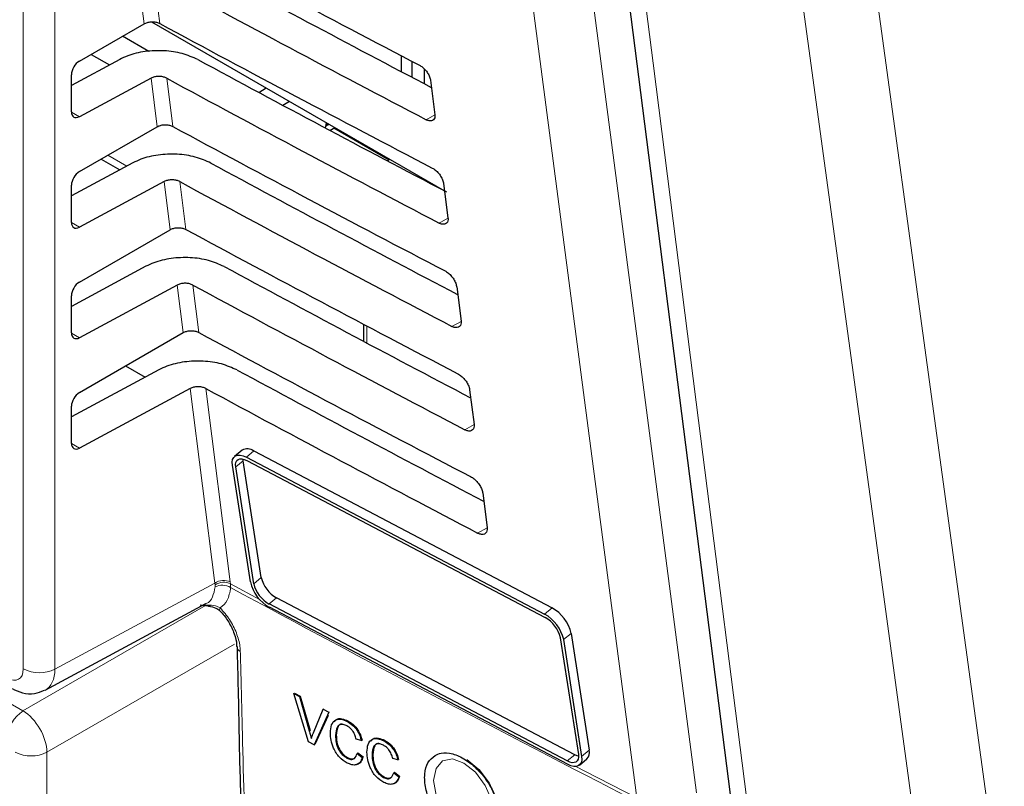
# Paper-space layout 'Blatt2' of a CAD drawing. Header units: millimetres. Extents: x 5 to 418, y 2 to 292.
# Tile 33 of 68: x 118 to 129, y 141 to 150. Entities that reach past the tile are written whole.
import ezdxf

# ---------------------------------------------------------------- set-up
doc = ezdxf.new("R2010")
doc.units = ezdxf.units.MM

psp = doc.layouts.new('Blatt2')

# ---------------------------------------------------------------- linework, layer by layer
at = {"color": 7, "linetype": 'Continuous', "lineweight": 18}
for p, q in [((117.978, 142.404), (117.978, 159.483)), ((118.328, 159.481), (118.328, 142.402)), ((119.318, 149.556), (119.249, 150.1)), ((119.422, 150.1), (119.49, 149.559)), ((119.462, 148.415), (119.394, 148.953)), ((119.567, 148.953), (119.635, 148.418)), ((118.511, 148.577), (118.6, 148.526)), ((122.54, 148.546), (122.444, 148.492)), ((118.914, 148.099), (119.124, 147.977)), ((119.606, 147.273), (119.539, 147.806)), ((119.712, 147.806), (119.779, 147.276)), ((118.511, 147.352), (118.6, 147.301)), ((122.684, 147.401), (122.586, 147.347)), ((119.75, 146.132), (119.684, 146.659)), ((119.857, 146.659), (119.923, 146.135)), ((122.829, 146.257), (122.729, 146.201)), ((118.511, 146.127), (118.6, 146.076)), ((121.786, 146.205), (121.786, 146.016)), ((120.101, 143.355), (119.828, 145.512)), ((120.002, 145.512), (120.272, 143.369)), ((122.974, 145.113), (122.871, 145.056)), ((118.511, 144.903), (118.6, 144.852)), ((120.533, 144.82), (120.45, 144.751)), ((120.415, 144.712), (120.332, 144.643)), ((114.504, 143.943), (117.974, 141.939)), ((123.118, 143.969), (123.013, 143.91)), ((120.615, 143.418), (120.532, 143.349)), ((118.328, 142.402), (120.101, 143.355)), ((120.104, 143.337), (120.101, 143.355)), ((120.104, 143.314), (120.104, 143.337)), ((120.272, 143.369), (120.275, 143.346)), ((120.275, 143.346), (120.602, 143.17)), ((120.275, 143.346), (120.276, 143.306)), ((120.785, 143.192), (120.701, 143.124)), ((117.974, 141.939), (119.996, 143.106)), ((119.977, 143.115), (120.019, 143.111)), ((123.838, 143.08), (123.754, 143.011)), ((124.05, 142.798), (123.966, 142.73)), ((120.318, 142.68), (118.24, 141.48)), ((121.148, 141.717), (121.157, 141.722)), ((118.24, 141.48), (118.24, 138.066)), ((124.089, 141.453), (124.006, 141.384)), ((124.25, 141.504), (124.166, 141.435))]:
    psp.add_line(p, q, dxfattribs=at)
at = {"color": 7, "linetype": 'Continuous', "lineweight": 25}
for p, q in [((118.6, 149.142), (119.318, 149.556)), ((119.4, 149.577), (122.646, 147.703)), ((119.368, 149.249), (119.077, 149.417)), ((118.729, 149.217), (118.933, 149.099)), ((122.169, 149.024), (122.169, 149.202)), ((119.046, 149.161), (118.511, 148.873)), ((122.288, 148.961), (122.288, 149.139)), ((118.511, 148.579), (118.511, 148.991)), ((122.421, 149.058), (122.421, 148.891)), ((119.394, 148.953), (118.6, 148.526)), ((122.491, 148.929), (122.54, 148.548)), ((120.588, 148.794), (120.669, 148.845)), ((120.928, 148.695), (120.856, 148.651)), ((121.327, 148.4), (121.34, 148.457)), ((121.367, 148.442), (121.332, 148.422)), ((121.338, 148.449), (121.359, 148.437)), ((118.6, 147.917), (119.462, 148.415)), ((121.375, 148.374), (121.43, 148.406)), ((121.421, 148.401), (122.033, 148.048)), ((119.191, 148.014), (118.511, 147.648)), ((118.84, 148.056), (119.048, 147.937)), ((122.041, 148.053), (122.013, 148.036)), ((118.511, 147.354), (118.511, 147.766)), ((119.539, 147.806), (118.6, 147.301)), ((122.636, 147.785), (122.684, 147.403)), ((118.6, 146.692), (119.606, 147.273)), ((119.336, 146.867), (118.511, 146.423)), ((119.684, 146.659), (118.6, 146.076)), ((122.781, 146.641), (122.829, 146.259)), ((118.511, 146.129), (118.511, 146.541)), ((118.6, 145.468), (119.75, 146.132)), ((121.75, 146.225), (121.75, 146.035)), ((119.481, 145.72), (118.511, 145.198)), ((119.112, 145.763), (119.329, 145.638)), ((119.828, 145.512), (118.6, 144.852)), ((122.925, 145.497), (122.974, 145.115)), ((118.511, 144.904), (118.511, 145.316)), ((120.403, 144.828), (120.32, 144.759)), ((120.533, 144.82), (123.838, 143.08)), ((120.415, 144.712), (120.414, 144.73)), ((120.615, 143.418), (120.415, 144.712)), ((120.45, 144.751), (123.754, 143.011)), ((120.456, 144.714), (123.76, 142.974)), ((120.495, 143.368), (120.295, 144.663)), ((120.532, 143.349), (120.332, 144.643)), ((123.07, 144.352), (123.118, 143.971)), ((124.089, 141.453), (120.785, 143.192)), ((118.219, 142.17), (120.002, 143.128)), ((119.938, 143.113), (120.052, 143.1)), ((124.006, 141.384), (120.701, 143.124)), ((124.011, 141.347), (120.707, 143.087)), ((123.929, 142.749), (124.13, 141.454)), ((124.05, 142.798), (124.25, 141.504)), ((123.966, 142.73), (124.166, 141.435)), ((120.976, 142.13), (120.985, 142.135)), ((121.14, 141.595), (120.976, 142.13)), ((120.976, 142.13), (121.038, 142.097)), ((120.985, 142.135), (121.047, 142.103)), ((121.038, 142.097), (121.047, 142.103)), ((121.038, 142.097), (121.148, 141.717)), ((121.047, 142.103), (121.157, 141.722)), ((121.193, 141.694), (121.303, 141.957)), ((121.365, 141.924), (121.202, 141.562)), ((121.355, 141.887), (121.21, 141.567)), ((121.303, 141.957), (121.311, 141.962)), ((121.303, 141.957), (121.365, 141.924)), ((121.365, 141.924), (121.372, 141.929)), ((121.568, 141.823), (121.574, 141.827)), ((121.438, 141.665), (121.447, 141.67)), ((121.202, 141.562), (121.14, 141.595)), ((121.202, 141.562), (121.21, 141.567)), ((121.724, 141.609), (121.667, 141.626)), ((121.724, 141.609), (121.733, 141.615)), ((121.973, 141.608), (121.979, 141.612)), ((121.677, 141.468), (121.686, 141.474)), ((121.677, 141.468), (121.735, 141.423)), ((121.686, 141.474), (121.743, 141.429)), ((121.844, 141.45), (121.852, 141.455)), ((121.564, 141.416), (121.572, 141.421)), ((121.735, 141.423), (121.743, 141.429)), ((122.13, 141.395), (122.072, 141.412)), ((122.13, 141.395), (122.138, 141.4)), ((124.142, 141.339), (124.225, 141.407)), ((122.083, 141.254), (122.091, 141.259)), ((122.083, 141.254), (122.14, 141.209)), ((122.091, 141.259), (122.148, 141.214)), ((122.14, 141.209), (122.148, 141.214)), ((121.969, 141.202), (121.978, 141.207))]:
    psp.add_line(p, q, dxfattribs=at)
at = {"color": 7, "linetype": 'Continuous', "lineweight": 18, "flags": 128}
for points in [[(123.67, 154.554), (124.556, 147.789), (125.44, 141.029)], [(124.776, 140.975), (124.677, 141.733), (124.28, 144.764), (123.006, 154.501)], [(124.358, 153.816), (124.478, 152.876), (124.957, 149.119), (125.436, 145.362), (126.068, 140.403)], [(128.03, 139.435), (127.901, 140.379), (127.385, 144.154), (126.869, 147.929), (126.188, 152.91)], [(127.009, 152.984), (127.478, 149.555), (127.946, 146.127), (128.851, 139.509)], [(120.156, 143.05), (120.154, 143.052), (120.153, 143.059), (120.155, 143.069), (120.16, 143.082)], [(122.861, 141.361), (122.733, 141.406), (122.624, 141.384), (122.552, 141.301), (122.526, 141.168), (122.552, 141.005), (122.624, 140.837), (122.733, 140.691), (122.861, 140.587), (122.989, 140.543), (123.098, 140.564), (123.171, 140.648), (123.196, 140.781), (123.171, 140.944), (123.098, 141.111), (122.989, 141.258), (122.861, 141.361)], [(124.101, 141.323), (124.208, 141.268), (124.776, 140.975)]]:
    psp.add_lwpolyline(points, dxfattribs=at)
at = {"color": 7, "linetype": 'Continuous', "lineweight": 25, "flags": 128}
for points in [[(124.145, 154.076), (124.302, 152.847), (125.856, 140.664)], [(120.295, 144.663), (120.293, 144.697), (120.298, 144.726), (120.31, 144.749), (120.328, 144.765), (120.353, 144.774), (120.382, 144.774), (120.415, 144.766), (120.45, 144.751)], [(120.332, 144.643), (120.33, 144.671), (120.334, 144.694), (120.344, 144.713), (120.358, 144.725), (120.378, 144.732), (120.401, 144.732), (120.427, 144.726), (120.456, 144.714)], [(124.13, 141.454), (124.131, 141.427), (124.127, 141.404), (124.118, 141.385), (124.103, 141.372), (124.083, 141.366), (124.06, 141.365), (124.034, 141.371), (124.006, 141.384)], [(124.166, 141.435), (124.168, 141.401), (124.163, 141.372), (124.151, 141.349), (124.133, 141.333), (124.108, 141.324), (124.079, 141.324), (124.047, 141.331), (124.011, 141.347)], [(124.131, 141.436), (124.117, 141.44), (124.089, 141.453)], [(122.892, 141.4), (123.028, 141.291), (123.142, 141.137), (123.219, 140.96), (123.246, 140.788), (123.219, 140.647), (123.142, 140.559), (123.142, 140.559)]]:
    psp.add_lwpolyline(points, dxfattribs=at)
at = {"color": 7, "linetype": 'Continuous', "lineweight": 25}
for centre, radius, start, end in [((120.462, 144.723), 0.12, 53.5574, 119.3321), ((120.953, 143.496), 0.347, 193.0005, 240.9851), ((120.917, 143.466), 0.434, 193.0005, 240.9851), ((120.87, 143.427), 0.347, 193.0005, 240.9851), ((123.627, 142.701), 0.434, 13.0005, 60.9851), ((123.544, 142.632), 0.434, 13.0005, 60.9851), ((123.592, 142.671), 0.347, 13.0005, 60.9851), ((124.155, 141.477), 0.0987, 315.357, 15.8815)]:
    psp.add_arc(centre, radius, start, end, dxfattribs=at)
at = {"color": 7, "linetype": 'Continuous', "lineweight": 18}
for centre, radius, start, end in [((120.199, 143.21), 0.175, 65.1129, 124.1357), ((120.197, 143.196), 0.169, 62.583, 123.4037), ((120.183, 143.159), 0.174, 57.9386, 117.0038), ((238.867, 363.004), 249.662, 241.64019, 242.80847), ((120.407, 142.658), 0.0637, 183.7199, 247.9823), ((118.155, 142.746), 0.385, 242.6565, 296.7662), ((118.186, 141.617), 0.385, 123.2297, 177.3477), ((118.066, 141.824), 0.385, 242.6565, 296.7662)]:
    psp.add_arc(centre, radius, start, end, dxfattribs=at)
at = {"color": 7, "linetype": 'Continuous', "lineweight": 25}
for centre, major_axis, ratio, start_param, end_param in [((289.825, 259.422), (249.491, 3.839), 0.587275, 3.951108, 3.967572), ((289.004, 251.215), (247.72, -3.68), 0.567125, 3.968748, 3.983739), ((289.003, 251.214), (248.225, -3.687), 0.567125, 3.968746, 3.985287), ((289.824, 258.197), (249.29, 3.836), 0.587275, 3.951149, 3.967612), ((118.601, 149.041), (0.064, 0.107), 0.587369, 0.811807, 2.36515), ((289.004, 249.99), (247.519, -3.677), 0.567125, 3.968789, 3.983923), ((289.003, 249.989), (248.024, -3.684), 0.567125, 3.968787, 3.985327), ((118.601, 148.629), (0.064, 0.107), 0.587369, 2.36515, 3.918493), ((289.824, 256.972), (249.089, 3.833), 0.587275, 3.951189, 3.967652), ((289.004, 248.765), (247.319, -3.674), 0.567125, 3.96883, 3.983847), ((118.601, 147.816), (0.064, 0.107), 0.587369, 0.811807, 2.36515), ((289.003, 248.765), (247.823, -3.681), 0.567125, 3.968828, 3.985368), ((118.601, 147.404), (0.064, 0.107), 0.587369, 2.36515, 3.918493), ((289.824, 255.747), (248.888, 3.83), 0.587275, 3.95123, 3.967692), ((289.005, 247.541), (247.118, -3.671), 0.567125, 3.968872, 3.983901), ((118.601, 146.591), (0.064, 0.107), 0.587369, 0.811807, 2.36515), ((289.004, 247.54), (247.622, -3.679), 0.567125, 3.96887, 3.985408), ((118.601, 146.179), (0.064, 0.107), 0.587369, 2.36515, 3.918493), ((289.823, 254.522), (248.688, 3.827), 0.587275, 3.951271, 3.967733), ((289.005, 246.316), (246.917, -3.668), 0.567125, 3.968913, 3.983955), ((289.004, 246.316), (247.422, -3.676), 0.567125, 3.968911, 3.985449), ((118.601, 145.366), (0.064, 0.107), 0.587369, 0.811807, 2.36515), ((118.601, 144.955), (0.064, 0.107), 0.587369, 2.36515, 3.918493)]:
    psp.add_ellipse(centre, major_axis=major_axis, ratio=ratio, start_param=start_param, end_param=end_param, dxfattribs=at)
at = {"color": 7, "linetype": 'Continuous', "lineweight": 18}
for centre, major_axis, ratio, start_param, end_param in [((117.801, 142.506), (-0.125, 0.217), 0.577206, 2.356428, 3.92692), ((117.978, 142.608), (-0.243, 0.437), 0.577293, 3.119125, 3.935643), ((117.978, 141.635), (-0.187, 0.325), 0.56389, 3.927223, 5.497715)]:
    psp.add_ellipse(centre, major_axis=major_axis, ratio=ratio, start_param=start_param, end_param=end_param, dxfattribs=at)
at = {"color": 7, "linetype": 'Continuous', "lineweight": 25}
for points, knots in [([(119.318, 149.556), (119.329, 149.562), (119.351, 149.572), (119.393, 149.579), (119.436, 149.578), (119.469, 149.57), (119.485, 149.562), (119.49, 149.559)], [0, 0, 0, 0, 0.223642, 0.447307, 0.670287, 0.89184, 1, 1, 1, 1]), ([(119.913, 149.158), (119.857, 149.183), (119.746, 149.233), (119.537, 149.262), (119.325, 149.254), (119.157, 149.214), (119.075, 149.174), (119.046, 149.161)], [0, 0, 0, 0, 0.218807, 0.43757, 0.65757, 0.879985, 1, 1, 1, 1]), ([(122.369, 149.097), (122.374, 149.094), (122.391, 149.084), (122.421, 149.059), (122.454, 149.021), (122.478, 148.978), (122.489, 148.947), (122.491, 148.932), (122.491, 148.929)], [0, 0, 0, 0, 0.094104, 0.306375, 0.51998, 0.735701, 0.952973, 1, 1, 1, 1]), ([(119.567, 148.953), (119.556, 148.958), (119.534, 148.967), (119.492, 148.973), (119.45, 148.972), (119.416, 148.964), (119.4, 148.956), (119.394, 148.953)], [0, 0, 0, 0, 0.218807, 0.43757, 0.657569, 0.879984, 1, 1, 1, 1]), ([(122.54, 148.548), (122.54, 148.542), (122.541, 148.524), (122.535, 148.499), (122.516, 148.481), (122.487, 148.476), (122.461, 148.484), (122.446, 148.491), (122.444, 148.492)], [0, 0, 0, 0, 0.098292, 0.315106, 0.53053, 0.74383, 0.955641, 1, 1, 1, 1]), ([(119.462, 148.415), (119.473, 148.42), (119.495, 148.431), (119.538, 148.438), (119.58, 148.436), (119.613, 148.428), (119.629, 148.42), (119.635, 148.418)], [0, 0, 0, 0, 0.223648, 0.447319, 0.670304, 0.891864, 1, 1, 1, 1]), ([(120.058, 148.011), (120.002, 148.036), (119.891, 148.086), (119.682, 148.115), (119.47, 148.107), (119.302, 148.067), (119.22, 148.028), (119.191, 148.014)], [0, 0, 0, 0, 0.2188132, 0.4375821, 0.6575876, 0.8800098, 1, 1, 1, 1]), ([(122.51, 147.957), (122.516, 147.954), (122.534, 147.944), (122.565, 147.918), (122.598, 147.879), (122.623, 147.835), (122.633, 147.803), (122.636, 147.788), (122.636, 147.785)], [0, 0, 0, 0, 0.096934, 0.309226, 0.522862, 0.738613, 0.9559, 1, 1, 1, 1]), ([(119.712, 147.806), (119.701, 147.811), (119.679, 147.821), (119.637, 147.827), (119.594, 147.825), (119.561, 147.817), (119.544, 147.809), (119.539, 147.806)], [0, 0, 0, 0, 0.218813, 0.437581, 0.657587, 0.880009, 1, 1, 1, 1]), ([(122.684, 147.403), (122.685, 147.398), (122.686, 147.379), (122.68, 147.354), (122.66, 147.335), (122.63, 147.33), (122.603, 147.338), (122.589, 147.345), (122.586, 147.347)], [0, 0, 0, 0, 0.101065, 0.31786, 0.533256, 0.746531, 0.958331, 1, 1, 1, 1]), ([(119.606, 147.273), (119.617, 147.279), (119.64, 147.289), (119.682, 147.296), (119.725, 147.294), (119.758, 147.286), (119.774, 147.279), (119.779, 147.276)], [0, 0, 0, 0, 0.2236538, 0.447331, 0.6703222, 0.8918878, 1, 1, 1, 1]), ([(120.203, 146.865), (120.147, 146.889), (120.036, 146.939), (119.827, 146.969), (119.615, 146.96), (119.447, 146.92), (119.365, 146.881), (119.336, 146.867)], [0, 0, 0, 0, 0.218819, 0.437594, 0.657606, 0.880034, 1, 1, 1, 1]), ([(122.652, 146.817), (122.658, 146.814), (122.677, 146.803), (122.708, 146.776), (122.742, 146.736), (122.768, 146.691), (122.778, 146.659), (122.78, 146.643), (122.781, 146.641)], [0, 0, 0, 0, 0.099632, 0.311946, 0.52561, 0.741389, 0.958692, 1, 1, 1, 1]), ([(119.857, 146.659), (119.846, 146.664), (119.823, 146.674), (119.782, 146.68), (119.739, 146.678), (119.706, 146.67), (119.689, 146.662), (119.684, 146.659)], [0, 0, 0, 0, 0.218819, 0.437593, 0.657605, 0.880033, 1, 1, 1, 1]), ([(122.829, 146.259), (122.829, 146.253), (122.831, 146.234), (122.824, 146.208), (122.804, 146.189), (122.773, 146.185), (122.746, 146.192), (122.731, 146.2), (122.729, 146.201)], [0, 0, 0, 0, 0.1037105, 0.3204859, 0.5358558, 0.7491071, 0.9608965, 1, 1, 1, 1]), ([(119.75, 146.132), (119.761, 146.137), (119.784, 146.148), (119.826, 146.154), (119.869, 146.153), (119.902, 146.145), (119.918, 146.137), (119.923, 146.135)], [0, 0, 0, 0, 0.22366, 0.447343, 0.67034, 0.891912, 1, 1, 1, 1]), ([(120.347, 145.718), (120.292, 145.742), (120.181, 145.792), (119.971, 145.822), (119.76, 145.813), (119.592, 145.773), (119.51, 145.734), (119.481, 145.72)], [0, 0, 0, 0, 0.218825, 0.437606, 0.657624, 0.880059, 1, 1, 1, 1]), ([(122.794, 145.677), (122.8, 145.673), (122.819, 145.662), (122.852, 145.635), (122.886, 145.594), (122.912, 145.548), (122.923, 145.515), (122.925, 145.499), (122.925, 145.497)], [0, 0, 0, 0, 0.102208, 0.314542, 0.528235, 0.744041, 0.961357, 1, 1, 1, 1]), ([(120.002, 145.512), (119.991, 145.517), (119.968, 145.527), (119.926, 145.533), (119.884, 145.531), (119.851, 145.523), (119.834, 145.515), (119.828, 145.512)], [0, 0, 0, 0, 0.218825, 0.437606, 0.657623, 0.880057, 1, 1, 1, 1]), ([(122.974, 145.115), (122.974, 145.109), (122.976, 145.089), (122.968, 145.062), (122.947, 145.043), (122.916, 145.039), (122.889, 145.047), (122.873, 145.055), (122.871, 145.056)], [0, 0, 0, 0, 0.106236, 0.322993, 0.538338, 0.751567, 0.963346, 1, 1, 1, 1]), ([(122.936, 144.537), (122.942, 144.533), (122.962, 144.522), (122.995, 144.493), (123.031, 144.451), (123.057, 144.404), (123.067, 144.371), (123.07, 144.355), (123.07, 144.352)], [0, 0, 0, 0, 0.104669, 0.317023, 0.530743, 0.746575, 0.963905, 1, 1, 1, 1]), ([(123.118, 143.971), (123.119, 143.964), (123.12, 143.944), (123.113, 143.917), (123.091, 143.897), (123.059, 143.893), (123.031, 143.901), (123.016, 143.909), (123.013, 143.91)], [0, 0, 0, 0, 0.108649, 0.325389, 0.54071, 0.753917, 0.965688, 1, 1, 1, 1]), ([(120.031, 143.1), (120.06, 143.095), (120.105, 143.088), (120.148, 143.059), (120.161, 143.043), (120.165, 143.039)], [0, 0, 0, 0, 0.54369, 0.884884, 1, 1, 1, 1]), ([(120.155, 143.049), (120.161, 143.044), (120.197, 143.009), (120.259, 142.921), (120.319, 142.796), (120.344, 142.698), (120.341, 142.662), (120.341, 142.654)], [0, 0, 0, 0, 0.050198, 0.3387464, 0.6351831, 0.9275887, 1, 1, 1, 1]), ([(120.347, 142.654), (120.351, 142.494), (120.397, 140.225), (120.515, 136.477), (120.657, 132.908), (120.716, 131.421)], [0, 0, 0, 0, 0.042529, 0.601197, 1, 1, 1, 1]), ([(117.853, 142.187), (117.89, 142.169), (117.969, 142.132), (118.098, 142.122), (118.176, 142.154), (118.211, 142.169)], [0, 0, 0, 0, 0.333697, 0.697753, 1, 1, 1, 1]), ([(121.381, 141.695), (121.383, 141.726), (121.388, 141.788), (121.433, 141.844), (121.499, 141.852), (121.545, 141.832), (121.568, 141.823)], [0, 0, 0, 0, 0.280492, 0.55957, 0.779615, 1, 1, 1, 1]), ([(121.427, 141.817), (121.434, 141.827), (121.452, 141.854), (121.508, 141.856), (121.554, 141.837), (121.576, 141.828)], [0, 0, 0, 0, 0.2358954, 0.6176536, 1, 1, 1, 1]), ([(121.565, 141.772), (121.551, 141.779), (121.522, 141.792), (121.484, 141.788), (121.445, 141.754), (121.441, 141.701), (121.438, 141.665)], [0, 0, 0, 0, 0.187223, 0.373906, 0.560736, 1, 1, 1, 1]), ([(121.513, 141.792), (121.506, 141.792), (121.487, 141.791), (121.454, 141.757), (121.45, 141.706), (121.447, 141.67)], [0, 0, 0, 0, 0.128287, 0.388412, 1, 1, 1, 1]), ([(121.667, 141.626), (121.663, 141.642), (121.654, 141.675), (121.628, 141.72), (121.597, 141.754), (121.576, 141.766), (121.565, 141.772)], [0, 0, 0, 0, 0.280553, 0.559739, 0.779654, 1, 1, 1, 1]), ([(121.568, 141.823), (121.588, 141.811), (121.628, 141.786), (121.676, 141.728), (121.709, 141.667), (121.719, 141.629), (121.724, 141.609)], [0, 0, 0, 0, 0.280081, 0.559449, 0.779549, 1, 1, 1, 1]), ([(121.576, 141.828), (121.596, 141.816), (121.636, 141.792), (121.685, 141.733), (121.717, 141.672), (121.727, 141.634), (121.733, 141.615)], [0, 0, 0, 0, 0.280081, 0.559449, 0.779549, 1, 1, 1, 1]), ([(121.148, 141.717), (121.153, 141.701), (121.161, 141.673), (121.168, 141.645), (121.171, 141.633)], [0, 0, 0, 0, 0.559998, 1, 1, 1, 1]), ([(121.171, 141.633), (121.174, 141.645), (121.181, 141.665), (121.189, 141.685), (121.193, 141.694)], [0, 0, 0, 0, 0.559972, 1, 1, 1, 1]), ([(121.569, 141.361), (121.539, 141.38), (121.478, 141.417), (121.414, 141.519), (121.386, 141.614), (121.383, 141.668), (121.381, 141.695)], [0, 0, 0, 0, 0.279955, 0.558088, 0.778912, 1, 1, 1, 1]), ([(121.438, 141.665), (121.439, 141.64), (121.442, 141.591), (121.465, 141.514), (121.512, 141.45), (121.547, 141.427), (121.564, 141.416)], [0, 0, 0, 0, 0.281245, 0.560716, 0.780138, 1, 1, 1, 1]), ([(121.447, 141.67), (121.448, 141.645), (121.45, 141.596), (121.474, 141.519), (121.521, 141.455), (121.555, 141.433), (121.572, 141.421)], [0, 0, 0, 0, 0.281245, 0.560716, 0.780138, 1, 1, 1, 1]), ([(121.787, 141.48), (121.789, 141.511), (121.793, 141.574), (121.838, 141.629), (121.905, 141.637), (121.95, 141.618), (121.973, 141.608)], [0, 0, 0, 0, 0.280492, 0.55957, 0.779615, 1, 1, 1, 1]), ([(121.833, 141.602), (121.839, 141.612), (121.857, 141.639), (121.914, 141.642), (121.959, 141.623), (121.982, 141.613)], [0, 0, 0, 0, 0.2358954, 0.6176536, 1, 1, 1, 1]), ([(121.971, 141.558), (121.956, 141.564), (121.928, 141.577), (121.889, 141.573), (121.85, 141.539), (121.846, 141.487), (121.844, 141.45)], [0, 0, 0, 0, 0.187223, 0.373906, 0.560736, 1, 1, 1, 1]), ([(121.918, 141.577), (121.912, 141.577), (121.893, 141.577), (121.859, 141.543), (121.855, 141.491), (121.852, 141.455)], [0, 0, 0, 0, 0.1282875, 0.3884121, 1, 1, 1, 1]), ([(122.072, 141.412), (122.068, 141.428), (122.059, 141.461), (122.034, 141.506), (122.002, 141.539), (121.981, 141.552), (121.971, 141.558)], [0, 0, 0, 0, 0.280553, 0.559739, 0.779654, 1, 1, 1, 1]), ([(121.973, 141.608), (121.993, 141.596), (122.033, 141.572), (122.082, 141.513), (122.114, 141.452), (122.124, 141.414), (122.13, 141.395)], [0, 0, 0, 0, 0.280081, 0.559449, 0.779549, 1, 1, 1, 1]), ([(121.982, 141.613), (122.002, 141.601), (122.041, 141.577), (122.09, 141.519), (122.123, 141.457), (122.133, 141.419), (122.138, 141.4)], [0, 0, 0, 0, 0.280081, 0.559449, 0.779549, 1, 1, 1, 1]), ([(121.564, 141.416), (121.579, 141.41), (121.61, 141.396), (121.658, 141.409), (121.67, 141.446), (121.677, 141.468)], [0, 0, 0, 0, 0.280711, 0.560905, 1, 1, 1, 1]), ([(121.975, 141.147), (121.944, 141.165), (121.884, 141.202), (121.82, 141.305), (121.792, 141.399), (121.788, 141.453), (121.787, 141.48)], [0, 0, 0, 0, 0.279955, 0.558088, 0.778912, 1, 1, 1, 1]), ([(121.844, 141.45), (121.845, 141.425), (121.847, 141.376), (121.871, 141.299), (121.918, 141.235), (121.952, 141.213), (121.969, 141.202)], [0, 0, 0, 0, 0.281245, 0.560716, 0.780138, 1, 1, 1, 1]), ([(121.852, 141.455), (121.853, 141.431), (121.856, 141.381), (121.879, 141.304), (121.926, 141.241), (121.96, 141.218), (121.978, 141.207)], [0, 0, 0, 0, 0.281245, 0.5607156, 0.780138, 1, 1, 1, 1]), ([(122.541, 141.445), (122.512, 141.421), (122.454, 141.374), (122.42, 141.242), (122.431, 141.082), (122.49, 140.909), (122.588, 140.742), (122.716, 140.601), (122.859, 140.5), (123, 140.452), (123.124, 140.463), (123.216, 140.53), (123.267, 140.646), (123.27, 140.798), (123.226, 140.969), (123.138, 141.14), (123.018, 141.291), (122.878, 141.406), (122.735, 141.471), (122.619, 141.48), (122.563, 141.455), (122.541, 141.445)], [0, 0, 0, 0, 0.053572, 0.107144, 0.160731, 0.214379, 0.268102, 0.321888, 0.375695, 0.429473, 0.483183, 0.536814, 0.590389, 0.643958, 0.697575, 0.751273, 0.805049, 0.858864, 0.912659, 0.966387, 1, 1, 1, 1]), ([(121.735, 141.423), (121.728, 141.404), (121.714, 141.365), (121.672, 141.338), (121.62, 141.338), (121.586, 141.354), (121.569, 141.361)], [0, 0, 0, 0, 0.280256, 0.559546, 0.779589, 1, 1, 1, 1]), ([(121.572, 141.421), (121.588, 141.414), (121.615, 141.402), (121.635, 141.41), (121.642, 141.413)], [0, 0, 0, 0, 0.6046622, 1, 1, 1, 1]), ([(121.743, 141.429), (121.736, 141.41), (121.722, 141.372), (121.693, 141.346), (121.673, 141.347), (121.673, 141.347)], [0, 0, 0, 0, 0.494279, 0.986854, 1, 1, 1, 1]), ([(121.969, 141.202), (121.985, 141.195), (122.016, 141.182), (122.063, 141.195), (122.075, 141.232), (122.083, 141.254)], [0, 0, 0, 0, 0.280711, 0.560905, 1, 1, 1, 1]), ([(122.148, 141.214), (122.142, 141.195), (122.128, 141.158), (122.099, 141.132), (122.079, 141.132), (122.078, 141.132)], [0, 0, 0, 0, 0.4942792, 0.9868542, 1, 1, 1, 1]), ([(122.14, 141.209), (122.133, 141.189), (122.12, 141.151), (122.077, 141.123), (122.026, 141.124), (121.992, 141.139), (121.975, 141.147)], [0, 0, 0, 0, 0.280256, 0.559546, 0.779589, 1, 1, 1, 1]), ([(121.978, 141.207), (121.994, 141.2), (122.02, 141.187), (122.04, 141.196), (122.048, 141.199)], [0, 0, 0, 0, 0.6046622, 1, 1, 1, 1])]:
    psp.add_open_spline(points, degree=3, knots=knots, dxfattribs=at)
at = {"color": 7, "linetype": 'Continuous', "lineweight": 18}
for points, knots in [([(120.001, 143.13), (120.003, 143.13), (120.038, 143.138), (120.081, 143.198), (120.096, 143.275), (120.104, 143.314)], [0, 0, 0, 0, 0.025041, 0.512476, 1, 1, 1, 1]), ([(120.276, 143.306), (120.267, 143.255), (120.25, 143.158), (120.189, 143.106), (120.16, 143.082)], [0, 0, 0, 0, 0.518965, 1, 1, 1, 1]), ([(120.019, 143.111), (120.049, 143.111), (120.098, 143.111), (120.142, 143.09), (120.16, 143.082)], [0, 0, 0, 0, 0.616269, 1, 1, 1, 1]), ([(120.16, 143.082), (120.196, 143.039), (120.269, 142.955), (120.345, 142.803), (120.378, 142.681), (120.382, 142.617), (120.383, 142.599)], [0, 0, 0, 0, 0.294692, 0.58934, 0.884172, 1, 1, 1, 1]), ([(120.383, 142.599), (120.385, 142.532), (120.393, 142.197), (120.429, 140.79), (120.587, 135.172), (120.867, 127.961), (121.2, 121.876), (121.302, 120)], [0, 0, 0, 0, 0.008809, 0.044043, 0.184982, 0.748766, 1, 1, 1, 1])]:
    psp.add_open_spline(points, degree=3, knots=knots, dxfattribs=at)

doc.saveas('drawing.dxf')
